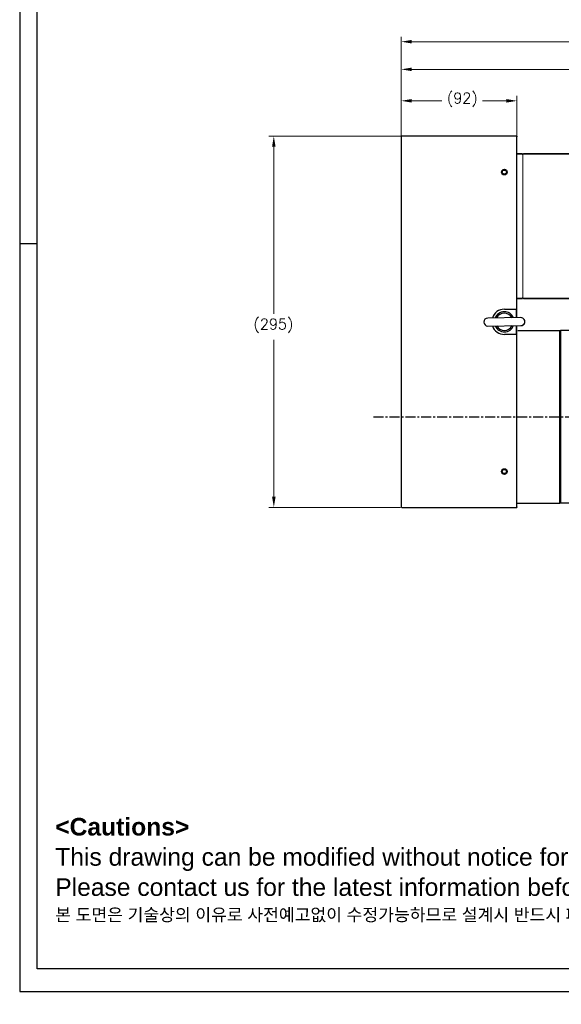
# Model space of a CAD drawing. Extents: x 0 to 1685, y -10 to 1188.
# Tile 1 of 24: x 0 to 430, y -10 to 772. Entities that reach past the tile are written whole.
import ezdxf

# ---------------------------------------------------------------- set-up
doc = ezdxf.new("R2010")
doc.units = 0
doc.header["$LTSCALE"] = 25.4
doc.linetypes.add('CENTER', pattern=[2, 1.25, -0.25, 0.25, -0.25])
doc.layers.get('0').update_dxf_attribs({"linetype": 'CONTINUOUS'})
doc.layers.get('Defpoints').update_dxf_attribs({"linetype": 'CONTINUOUS'})
for name, color, linetype, lineweight in [('AM_0', 7, 'CONTINUOUS', 50), ('AM_5_Dimension', 6, 'CONTINUOUS', 13), ('ATA-DIM', 252, 'CONTINUOUS', 25), ('ATA-TEXT', 7, 'CONTINUOUS', 25), ('Layer0000', 7, 'CONTINUOUS', 25), ('외형선(ISO)', 7, 'CONTINUOUS', 35)]:
    doc.layers.add(name, color=color, linetype=linetype, lineweight=lineweight)
doc.layers.add('ATA-CENTER', color=133, linetype='CENTER')
doc.styles.get("Standard").update_dxf_attribs({"font": 'simplex.shx'})
doc.styles.add('주 문자 (ISO)', font='arial.ttf')
doc.dimstyles.new('ata_A1', dxfattribs={"dimtxt": 4.2, "dimasz": 4.2, "dimexe": 2, "dimexo": 2, "dimgap": 2, "dimtad": 0, "dimtih": 1, "dimtoh": 1, "dimdec": 6, "dimdsep": 46, "dimtxsty": 'Standard', "dimcen": 0, "dimclrd": 252, "dimclre": 252, "dimclrt": 4, "dimadec": 6, "dimazin": 2, "dimtfac": 1, "dimtdec": 6, "dimtofl": 0, "dimtmove": 0, "dimatfit": 3, "dimfxl": 0, "dimtolj": 1, "dimtzin": 0, "dimlwd": 0, "dimlwe": 0, "dimarcsym": 0})

# ---------------------------------------------------------------- blocks, each defined once
blk = doc.blocks.new('*D15283')
at = {"layer": 'ATA-DIM', "color": 252, "lineweight": 0}
for p, q in [((303.09, 679.61), (303.09, 711.73)), ((311.49, 707.73), (335.41, 707.73)), ((386.69, 707.73), (367.77, 707.73)), ((395.09, 679.61), (395.09, 711.73))]:
    blk.add_line(p, q, dxfattribs=at)
at = {"layer": 'ATA-DIM', "color": 252}
for points in [[(311.49, 709.13), (311.49, 706.33), (303.09, 707.73)], [(386.69, 706.33), (386.69, 709.13), (395.09, 707.73)]]:
    blk.add_solid(points, dxfattribs=at)
at = {"layer": 'Defpoints', "color": 0}
for p in [(395.09, 707.73), (303.09, 675.61), (395.09, 675.61)]:
    blk.add_point(p, dxfattribs=at)
at = {"layer": 'ATA-DIM', "color": 4, "insert": (339.41, 714.12), "char_height": 8.4, "attachment_point": 1}
blk.add_mtext('\\A1;(92)', dxfattribs=at)
blk = doc.blocks.new('DEH')
at = {"color": 0, "ltscale": 5}
blk.add_line((12758.38, -3927.55), (12758.38, -3797.55), dxfattribs=at)
for p, q in [((12667.78, -3920.05), (12667.78, -3805.05)), ((12728.58, -3805.05), (12744.88, -3805.05)), ((12744.88, -3817.55), (12744.88, -3805.05)), ((12744.88, -3907.55), (12744.88, -3920.05)), ((12728.58, -3920.05), (12744.88, -3920.05))]:
    blk.add_line(p, q)
at = {"color": 7}
for p, q in [((12728.58, -3920.05), (12728.58, -3805.05)), ((12728.58, -3919.55), (12728.58, -3805.55))]:
    blk.add_line(p, q, dxfattribs=at)
at = {"ltscale": 5}
for p, q in [((12758.38, -3817.55), (12744.88, -3817.55)), ((12758.38, -3907.55), (12744.88, -3907.55))]:
    blk.add_line(p, q, dxfattribs=at)
at = {"layer": 'AM_0'}
blk.add_line((12758.38, -3927.55), (12799.88, -3927.55), dxfattribs=at)
at = {"layer": 'AM_5_Dimension', "color": 0}
for p, q in [((12672.58, -3919.55), (12672.58, -3805.55)), ((12728.58, -3805.05), (12728.58, -3920.05))]:
    blk.add_line(p, q, dxfattribs=at)
at = {"layer": 'Layer0000', "color": 7, "linetype": 'Continuous', "lineweight": 25}
for p, q in [((12799.58, -3811.74), (12799.58, -3797.55)), ((12799.58, -3913.35), (12799.58, -3811.74)), ((12799.58, -3913.35), (12799.58, -3927.55))]:
    blk.add_line(p, q, dxfattribs=at)
at = {"layer": '외형선(ISO)'}
for p, q in [((12799.88, -3797.55), (12758.38, -3797.55)), ((12672.08, -3805.05), (12667.78, -3805.05)), ((12672.58, -3805.55), (12672.08, -3805.05)), ((12673.08, -3805.05), (12672.58, -3805.55)), ((12673.08, -3805.05), (12728.08, -3805.05)), ((12728.58, -3805.55), (12728.08, -3805.05)), ((12728.58, -3805.55), (12729.08, -3805.05)), ((12667.78, -3920.05), (12672.08, -3920.05)), ((12672.58, -3919.55), (12672.08, -3920.05)), ((12672.58, -3919.55), (12673.08, -3920.05)), ((12673.08, -3920.05), (12728.08, -3920.05)), ((12728.58, -3919.55), (12728.08, -3920.05))]:
    blk.add_line(p, q, dxfattribs=at)
blk = doc.blocks.new('*D15282')
at = {"layer": 'ATA-DIM', "color": 252, "lineweight": 0}
for p, q in [((302.59, 679.61), (197.92, 679.61)), ((201.92, 671.21), (201.92, 538.49)), ((201.92, 393.01), (201.92, 517.72)), ((302.59, 384.61), (197.92, 384.61))]:
    blk.add_line(p, q, dxfattribs=at)
at = {"layer": 'ATA-DIM', "color": 252}
for points in [[(203.32, 671.21), (200.52, 671.21), (201.92, 679.61)], [(200.52, 393.01), (203.32, 393.01), (201.92, 384.61)]]:
    blk.add_solid(points, dxfattribs=at)
at = {"layer": 'Defpoints', "color": 0}
for p in [(201.92, 679.61), (306.59, 679.61), (306.59, 384.61)]:
    blk.add_point(p, dxfattribs=at)
at = {"layer": 'ATA-DIM', "color": 4, "insert": (185.75, 534.49), "char_height": 8.4, "attachment_point": 1}
blk.add_mtext('\\A1;(295)', dxfattribs=at)
blk = doc.blocks.new('*D15291')
at = {"layer": 'ATA-DIM', "color": 252, "lineweight": 0}
for p, q in [((303.09, 683.11), (303.09, 736.75)), ((796.89, 648.81), (796.89, 736.75)), ((311.49, 732.75), (529.19, 732.75)), ((788.49, 732.75), (570.79, 732.75))]:
    blk.add_line(p, q, dxfattribs=at)
at = {"layer": 'ATA-DIM', "color": 252}
for points in [[(311.49, 734.15), (311.49, 731.35), (303.09, 732.75)], [(788.49, 731.35), (788.49, 734.15), (796.89, 732.75)]]:
    blk.add_solid(points, dxfattribs=at)
at = {"layer": 'Defpoints', "color": 0}
for p in [(303.09, 732.75), (303.09, 679.11), (796.89, 644.81)]:
    blk.add_point(p, dxfattribs=at)
at = {"layer": 'ATA-DIM', "color": 4, "insert": (549.99, 732.75), "char_height": 8.4, "attachment_point": 5}
blk.add_mtext('\\A1;493.8', dxfattribs=at)
blk = doc.blocks.new('*D15290')
at = {"layer": 'ATA-DIM', "color": 252, "lineweight": 0}
for p, q in [((303.09, 683.11), (303.09, 758.71)), ((311.49, 754.71), (515.17, 754.71)), ((800.69, 754.71), (597.01, 754.71)), ((809.09, 532.61), (809.09, 758.71))]:
    blk.add_line(p, q, dxfattribs=at)
at = {"layer": 'ATA-DIM', "color": 252}
for points in [[(311.49, 756.11), (311.49, 753.31), (303.09, 754.71)], [(800.69, 753.31), (800.69, 756.11), (809.09, 754.71)]]:
    blk.add_solid(points, dxfattribs=at)
at = {"layer": 'Defpoints', "color": 0}
for p in [(809.09, 754.71), (303.09, 679.11), (809.09, 528.61)]:
    blk.add_point(p, dxfattribs=at)
at = {"layer": 'ATA-DIM', "color": 4, "insert": (556.09, 754.71), "char_height": 8.4, "attachment_point": 5}
blk.add_mtext('\\A1;506(T+356)', dxfattribs=at)
blk = doc.blocks.new('ata-Border-A1-002')
at = {"color": 253, "ltscale": 0.5}
for p, q in [((0, 594), (0, 0)), ((7, 297), (0, 297)), ((0, 0), (841, 0))]:
    blk.add_line(p, q, dxfattribs=at)
at = {"ltscale": 0.5}
blk.add_line((7, 9), (7, 585), dxfattribs=at)
blk.add_line((834, 9), (7, 9))

msp = doc.modelspace()

# ---------------------------------------------------------------- linework, layer by layer
for p, q in [((303.0876432, 679.1056106), (303.0876432, 385.1056106)), ((395.0876432, 679.6056106), (303.5876432, 679.6056106)), ((395.0876432, 679.6056106), (395.0876432, 679.1056106)), ((395.0876432, 538.1056106), (395.0876432, 679.1056106)), ((385.0876432, 542.1056106), (395.0876432, 542.1056106)), ((394.5876432, 542.1056106), (394.5876432, 535.3898452)), ((395.0876432, 535.3968937), (395.0876432, 542.1056106)), ((398.1919356, 535.440655), (371.8945485, 535.0699404)), ((375.5876432, 535.122002), (375.5876432, 535.2281096)), ((371.9833508, 528.7705663), (398.280738, 529.1412808)), ((394.5876432, 529.0892192), (394.5876432, 522.1056106)), ((395.0876432, 522.1056106), (395.0876432, 529.0962678)), ((395.750398, 525.1056106), (429.0876432, 525.1056106)), ((429.0876432, 388.1056106), (429.0876432, 525.1056106)), ((429.0876432, 524.6056106), (429.5876432, 525.1056106)), ((429.5876432, 525.1056106), (429.5876432, 388.1056106)), ((465.5876432, 525.1056106), (429.5876432, 525.1056106)), ((395.0876432, 522.1056106), (385.0876432, 522.1056106)), ((395.0876432, 385.1056106), (395.0876432, 522.1056106)), ((303.5876432, 384.6056106), (395.0876432, 384.6056106)), ((395.0876432, 388.1056106), (429.0876432, 388.1056106)), ((395.0876432, 385.1056106), (395.0876432, 384.6056106)), ((429.0876432, 388.6056106), (429.5876432, 388.1056106)), ((465.5876432, 388.1056106), (429.5876432, 388.1056106))]:
    msp.add_line(p, q)
for centre, radius in [((385.0876432, 651.1056106), 2.25), ((385.0876432, 651.1056106), 1.621), ((385.0876432, 413.1056106), 2.25), ((385.0876432, 413.1056106), 1.621)]:
    msp.add_circle(centre, radius)
for centre, radius, start, end in [((303.5876432, 679.1056106), 0.5, 90, 180), ((385.0876432, 532.1056106), 10, 90, 162.4468319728), ((385.0876432, 532.1056106), 8, 23.9956833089, 157.6196082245), ((371.9389496, 531.9202533), 3.15, 90.8076457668, 270.8076457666), ((385.0876432, 532.1056106), 6.88914, 28.0168883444, 153.598403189), ((398.2363368, 532.2909679), 3.15, 270.8076457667, 90.8076457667), ((398.2376432, 532.1056106), 3.15, 287.7527901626, 2.0898525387), ((385.0876432, 532.1056106), 10, 199.1684595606, 270), ((385.0876432, 532.1056106), 8, 203.9956833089, 337.6196082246), ((385.0876432, 532.1056106), 6.88914, 208.0168883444, 333.598403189), ((303.5876432, 385.1056106), 0.5, 180, 270)]:
    msp.add_arc(centre, radius, start, end)
at = {"layer": 'ATA-CENTER', "ltscale": 0.25}
msp.add_line((281.0203856, 456.6056106), (1005.6243465, 456.6056106), dxfattribs=at)

# ---------------------------------------------------------------- block references
at = {"xscale": 2, "yscale": 2, "zscale": 2}
msp.add_blockref('ata-Border-A1-002', (0, 0), dxfattribs=at)
msp.add_blockref('DEH', (-12272.6876072, 4470.6543781))

# ---------------------------------------------------------------- texts
at = {"layer": 'ATA-TEXT', "color": 7, "insert": (28.2520933, 137.8428967), "char_height": 6.9999998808, "attachment_point": 1, "line_spacing_factor": 1.027748, "style": '주 문자 (ISO)'}
msp.add_mtext('{\\fArial|b1|i0|c129|p34;\\H2.00000x;<Cautions> }\\P{\\fArial|b0|i0|c129|p34;\\H2.00000x;This drawing can be modified without notice for technical improvement,}\\P{\\fArial|b0|i0|c129|p34;\\H2.00000x;Please contact us for the latest information before design.}\\P{\\fGulim|b0|i0|c129|p50;\\H1.42857x;본 도면은 기술상의 이유로 사전예고없이 수정가능하므로 설계시 반드시 폐사에 문의하시기 바랍니다}{\\fArial|b0|i0|c129|p34;\\H1.42857x;.}', dxfattribs=at)

# ---------------------------------------------------------------- dimensions: what is measured, and where the dimension line sits
at = {"layer": 'ATA-DIM'}
dim = msp.add_linear_dim(base=(809.0876432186, 754.7077026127), p1=(303.0876432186, 679.1056106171), p2=(809.0876432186, 528.6056106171), text='<>(T+356)', dimstyle='ata_A1', override={"dimscale": 2, "dimtxt": 4.2, "dimtxsty": 'Standard', "dimtfac": 0.571429, "dimtdec": 2, "dimtfill": 0}, dxfattribs=at)
dim.commit()
dim.dimension.update_dxf_attribs({"geometry": '*D15290', "text_midpoint": (556.0876432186, 754.7077026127)})
dim = msp.add_linear_dim(base=(303.0877532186, 732.7500859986), p1=(796.8877527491, 644.8120133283), p2=(303.0877532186, 679.1056106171), dimstyle='ata_A1', override={"dimscale": 2, "dimtfac": 0.571429, "dimtdec": 2, "dimtfill": 0}, dxfattribs=at)
dim.commit()
dim.dimension.update_dxf_attribs({"geometry": '*D15291', "text_midpoint": (549.9877529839, 732.7500859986)})
for base, p1, p2, angle, picture, middle in [((395.0876432, 707.7335784), (303.0876432, 675.6056106), (395.0876432, 675.6056106), 180, '*D15283', (351.5876432, 707.7335784)), ((201.9225592, 679.6056106), (306.5876432, 384.6056106), (306.5876432, 679.6056106), 270, '*D15282', (201.9225592, 528.1056106))]:
    dim = msp.add_linear_dim(base=base, p1=p1, p2=p2, angle=angle, text='(<>)', dimstyle='ata_A1', override={"dimscale": 2, "dimtol": 0, "dimlim": 0, "dimtp": 0, "dimtm": 0, "dimtfac": 0.571429, "dimtdec": 2, "dimtolj": 1, "dimtzin": 0}, dxfattribs=at)
    dim.commit()
    dim.dimension.update_dxf_attribs({"geometry": picture, "text_midpoint": middle, "dimtype": 160})

doc.saveas('drawing.dxf')
